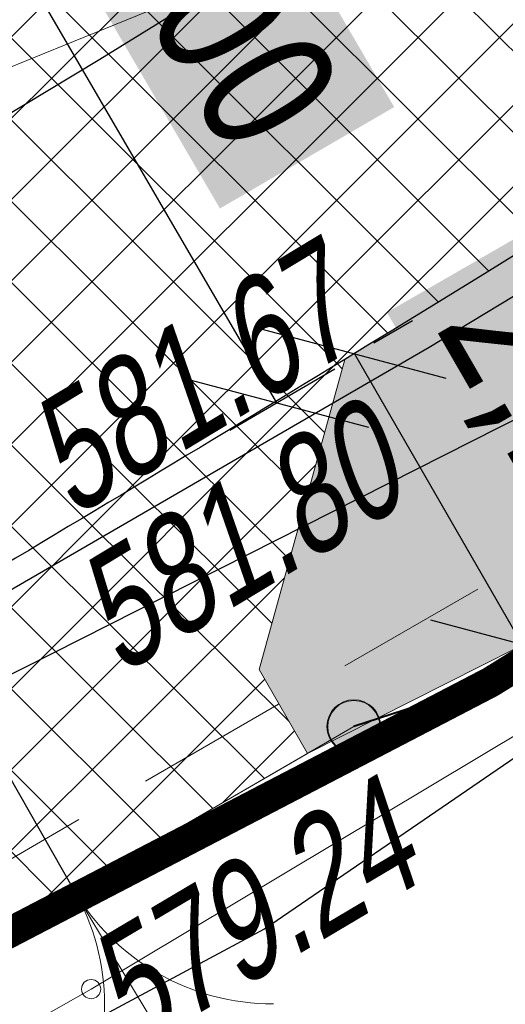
# Model space of a CAD drawing. Header units: metres. Extents: x 7403618 to 7449367, y 5479833 to 5516047.
# Tile 55 of 72: x 7449088.31 to 7449091.47, y 5479921.26 to 5479927.68. Entities that reach past the tile are written whole.
import ezdxf

# ---------------------------------------------------------------- set-up
doc = ezdxf.new("R2010")
doc.units = ezdxf.units.M
doc.header["$MEASUREMENT"] = 0
for name, pattern in [('0.5_0.5', [1, 0.5, -0.5]), ('3_SUKP', [0]), ('3_SUTP_A', [0]), ('414-500', [1, 0.5, -0.5]), ('DASHDOT', [1, 0.5, -0.25, 0, -0.25]), ('KTCR02-500', [1.5, 1, -0.5])]:
    doc.linetypes.add(name, pattern=pattern)
doc.layers.get('0').update_dxf_attribs({"linetype": 'CONTINUOUS', "lineweight": 9})
doc.layers.get('Defpoints').update_dxf_attribs({"linetype": 'CONTINUOUS'})
for name, color, linetype, lineweight in [('0_kraw_najazd', 212, 'CONTINUOUS', 30), ('0_kraw_wysoki', 152, 'CONTINUOUS', 30), ('_MPZP_linie rozgraniczajace', 7, 'CONTINUOUS', 0), ('kilometraż', 251, 'CONTINUOUS', 9), ('KTCR02', 7, 'CONTINUOUS', 15), ('KTKR01', 7, 'CONTINUOUS', 15), ('KTOK02', 7, 'CONTINUOUS', 15), ('KTOK05_01', 7, 'CONTINUOUS', 15), ('mdcp', 253, 'CONTINUOUS', 5), ('OSIE', 30, 'DASHDOT', 30), ('RTPW01', 7, 'CONTINUOUS', 15), ('RTPW02', 7, 'CONTINUOUS', 15), ('SUKP_L_0', 34, '3_SUKP', 18), ('SUKR_T_0', 34, 'CONTINUOUS', 18), ('SUTP_L_0', 30, '3_SUTP_A', 18), ('wodociag_proj', 150, 'CONTINUOUS', 25), ('Wymiary', 5, 'CONTINUOUS', 13)]:
    doc.layers.add(name, color=color, linetype=linetype, lineweight=lineweight)
doc.layers.add('Zakres', color=7, linetype='414-500', true_color=0x3a9db6)
doc.styles.get("Standard").update_dxf_attribs({"font": 'verdana.ttf', "width": 0.75})
doc.styles.add('Style-WORKING_1250 I 0.20944', font='WORKING_1250.shx', dxfattribs={"oblique": 12})
doc.dimstyles.new('RZUT', dxfattribs={"dimscale": 0.35, "dimtxt": 2.5, "dimasz": 2.5, "dimexe": 1.25, "dimexo": 0.625, "dimgap": 1, "dimtad": 1, "dimzin": 1, "dimtxsty": 'Standard', "dimblk": 'OBLIQUE', "dimcen": 2.5, "dimadec": 0, "dimazin": 0, "dimtfac": 1, "dimtmove": 0, "dimatfit": 3, "dimfxl": 1, "dimtfill": 2, "dimtfillclr": 256, "dimarcsym": 0})
pattern_1 = [(45, (0, 0), (-0.2651650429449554, 0.2651650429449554), []), (135, (0, 0), (-0.2651650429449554, -0.2651650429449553), [])]

# ---------------------------------------------------------------- blocks, each defined once
blk = doc.blocks.new('4_SUPS_1')
at = {"layer": 'SUKR_T_0', "linetype": 'Continuous', "lineweight": 13}
blk.add_circle((1.490116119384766e-08, 0), 0.625, dxfattribs=at)
blk = doc.blocks.new('RTPW02_1')
at = {"linetype": 'ByBlock', "lineweight": -2}
h = blk.add_hatch(color=0, dxfattribs=at)
edge = h.paths.add_edge_path()
edge.add_arc((0, 0), 0.045, 0, 360)
blk = doc.blocks.new('RTPW01')
at = {"linetype": 'ByBlock', "lineweight": -2}
h = blk.add_hatch(color=0, dxfattribs=at)
edge = h.paths.add_edge_path()
edge.add_arc((0, 0), 0.045, 0, 360)
blk = doc.blocks.new('mpzp_Borek')
at = {"layer": '_MPZP_linie rozgraniczajace', "color": 212, "linetype": 'Continuous', "lineweight": 30, "flags": 128}
blk.add_lwpolyline([(-6.394068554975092, 36.36666565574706), (-0.7159204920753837, 24.66261445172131), (-6.174270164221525, 16.68461692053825), (-20.26478518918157, 10.24084968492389), (-45.51567588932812, -7.137596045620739), (-70.87889941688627, -22.8772011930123), (-106.3142878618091, -36.02770042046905), (-142.7278017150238, -46.15974824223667), (-164.888052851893, -49.54043373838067), (-163.3077250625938, -59.89941588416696), (-140.5718155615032, -56.43091008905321), (-104.6775495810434, -45.98101945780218), (-65.69864661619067, -30.25132336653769), (-46.91640406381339, -20.17910148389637), (-18.39806026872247, -0.6023229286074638), (-4.775184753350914, 7.356496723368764), (3.565664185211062, 8.09292726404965)], dxfattribs=at)
blk = doc.blocks.new('MDCP_borek')
at = {"layer": 'KTOK02', "linetype": 'Continuous', "lineweight": 13, "true_color": 0x939598}
h = blk.add_hatch(color=252, dxfattribs=at)
edge = h.paths.add_edge_path()
edge.add_arc((159.0627395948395, -60.75313309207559), 0.17, 0, 360)
h = blk.add_hatch(color=252, dxfattribs=at)
edge = h.paths.add_edge_path()
edge.add_arc((159.0627395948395, -60.75313309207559), 0.17, 0, 360)
at = {"layer": 'KTCR02', "color": 252, "linetype": 'KTCR02-500', "lineweight": 13, "true_color": 0x939598, "flags": 128}
blk.add_lwpolyline([(170.0827395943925, -53.56313309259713), (164.6827395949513, -57.07313309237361), (154.0327395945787, -63.23313309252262), (149.5427395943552, -65.94313309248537), (141.092739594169, -69.86313309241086), (138.0827395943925, -71.45313309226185), (136.8127395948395, -71.94313309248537), (131.8627395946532, -74.08313309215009), (126.1727395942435, -76.50313309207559), (117.8027395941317, -80.00313309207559), (110.232739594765, -82.77313309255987), (104.0127395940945, -85.01313309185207), (97.39273959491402, -87.14313309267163), (91.37273959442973, -88.92313309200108), (81.70273959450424, -91.36313309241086), (69.26273959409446, -94.2431330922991), (62.822739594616, -96.09313309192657), (60.12273959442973, -96.90313309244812), (58.13273959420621, -97.6631330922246), (56.27273959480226, -99.46313309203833), (54.27273959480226, -102.0631330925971), (53.05273959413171, -105.4931330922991), (52.39273959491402, -109.0531330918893), (53.31273959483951, -113.6531330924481), (52.96273959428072, -113.8831330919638)], dxfattribs=at)
blk.add_lwpolyline([(170.0827395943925, -53.56313309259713), (164.6827395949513, -57.07313309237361), (154.0327395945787, -63.23313309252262), (149.5427395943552, -65.94313309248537), (141.092739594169, -69.86313309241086), (138.0827395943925, -71.45313309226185), (136.8127395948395, -71.94313309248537), (131.8627395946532, -74.08313309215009), (126.1727395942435, -76.50313309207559), (117.8027395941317, -80.00313309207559), (110.232739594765, -82.77313309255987), (104.0127395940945, -85.01313309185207), (97.39273959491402, -87.14313309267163), (91.37273959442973, -88.92313309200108), (81.70273959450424, -91.36313309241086), (69.26273959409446, -94.2431330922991), (62.822739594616, -96.09313309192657), (60.12273959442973, -96.90313309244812), (58.13273959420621, -97.6631330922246), (56.27273959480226, -99.46313309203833), (54.27273959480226, -102.0631330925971), (53.05273959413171, -105.4931330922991), (52.39273959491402, -109.0531330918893), (53.31273959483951, -113.6531330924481), (52.96273959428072, -113.8831330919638)], dxfattribs=at)
at = {"layer": 'KTKR01', "color": 252, "linetype": 'Continuous', "lineweight": 30, "true_color": 0x939598, "flags": 128}
blk.add_lwpolyline([(191.7627395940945, -36.62313309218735), (182.3327395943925, -43.07313309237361), (174.1127395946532, -48.73313309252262), (169.1327395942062, -52.17313309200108), (164.732739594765, -55.15313309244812), (159.5527395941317, -58.28313309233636), (155.4327395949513, -60.67313309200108), (151.662739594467, -62.75313309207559), (146.1827395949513, -65.64313309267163), (140.7427395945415, -68.22313309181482), (132.6727395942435, -71.90313309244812), (125.7427395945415, -74.90313309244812), (121.7427395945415, -76.61313309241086), (115.8327395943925, -78.97313309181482), (110.1227395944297, -81.13313309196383), (103.1727395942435, -83.58313309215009), (99.01273959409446, -84.93313309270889), (95.03273959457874, -86.15313309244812), (89.43273959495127, -87.83313309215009), (85.072739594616, -88.86313309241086), (75.76273959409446, -91.20313309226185)], dxfattribs=at)
blk.add_lwpolyline([(191.7627395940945, -36.62313309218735), (182.3327395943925, -43.07313309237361), (174.1127395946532, -48.73313309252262), (169.1327395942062, -52.17313309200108), (164.732739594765, -55.15313309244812), (159.5527395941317, -58.28313309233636), (155.4327395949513, -60.67313309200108), (151.662739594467, -62.75313309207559), (146.1827395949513, -65.64313309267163), (140.7427395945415, -68.22313309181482), (132.6727395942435, -71.90313309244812), (125.7427395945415, -74.90313309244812), (121.7427395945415, -76.61313309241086), (115.8327395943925, -78.97313309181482), (110.1227395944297, -81.13313309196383), (103.1727395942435, -83.58313309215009), (99.01273959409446, -84.93313309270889), (95.03273959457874, -86.15313309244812), (89.43273959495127, -87.83313309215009), (85.072739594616, -88.86313309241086), (75.76273959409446, -91.20313309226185)], dxfattribs=at)
at = {"layer": 'KTOK02', "color": 252, "linetype": 'Continuous', "lineweight": 13, "true_color": 0x939598}
blk.add_line((159.0627395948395, -60.75313309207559), (155.412739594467, -62.87313309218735), dxfattribs=at)
blk.add_line((159.0627395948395, -60.75313309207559), (155.412739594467, -62.87313309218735), dxfattribs=at)
for radius in [0.175, 0.175, 0.17, 0.17]:
    blk.add_circle((159.0627395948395, -60.75313309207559), radius, dxfattribs=at)
at = {"layer": 'KTOK02', "color": 252, "linetype": 'Continuous', "lineweight": 13, "true_color": 0x939598, "extrusion": (0, 0, -1)}
blk.add_arc((-158.5348234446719, -61.05975835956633), 1.5, 269.8510410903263, 329.851041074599, dxfattribs=at)
blk.add_arc((-158.5348234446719, -61.05975835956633), 1.5, 269.8510410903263, 329.851041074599, dxfattribs=at)
at = {"layer": 'KTOK02', "color": 252, "linetype": 'Continuous', "lineweight": 13, "true_color": 0x939598}
blk.add_arc((155.9406557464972, -62.56650782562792), 1.5, 330.1489589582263, 30.14895899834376, dxfattribs=at)
blk.add_arc((155.9406557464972, -62.56650782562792), 1.5, 330.1489589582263, 30.14895899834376, dxfattribs=at)
at = {"layer": 'KTOK05_01', "color": 252, "linetype": 'Continuous', "lineweight": 40, "true_color": 0x939598, "flags": 128}
blk.add_lwpolyline([(170.7427395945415, -53.63313309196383), (170.392739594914, -53.90313309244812), (165.2627395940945, -57.22313309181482), (159.9527395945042, -60.46313309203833), (159.0627395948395, -60.75313309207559)], dxfattribs=at)
blk.add_lwpolyline([(170.7427395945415, -53.63313309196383), (170.392739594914, -53.90313309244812), (165.2627395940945, -57.22313309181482), (159.9527395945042, -60.46313309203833), (159.0627395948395, -60.75313309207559)], dxfattribs=at)
at = {"layer": 'SUKP_L_0', "linetype": 'Continuous', "lineweight": 13}
for p, q in [((157.3527395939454, -62.46313309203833), (170.8427395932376, -54.38313309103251)), ((157.3527395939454, -62.46313309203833), (170.8427395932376, -54.38313309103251)), ((154.0327395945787, -64.34313309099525), (157.3527395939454, -62.46313309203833)), ((154.0327395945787, -64.34313309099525), (157.3527395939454, -62.46313309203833))]:
    blk.add_line(p, q, dxfattribs=at)
at = {"layer": 'SUTP_L_0', "linetype": 'Continuous', "lineweight": 13}
for p, q in [((157.2369596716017, -56.28979451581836), (171.1253998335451, -50.6231173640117)), ((157.2369596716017, -56.28979451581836), (171.1253998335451, -50.6231173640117)), ((143.3485195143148, -61.95647166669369), (157.2369596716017, -56.28979451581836)), ((143.3485195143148, -61.95647166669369), (157.2369596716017, -56.28979451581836))]:
    blk.add_line(p, q, dxfattribs=at)
blk.add_blockref('mpzp_Borek', (205.3968539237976, -41.89200113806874))
blk.add_blockref('mpzp_Borek', (205.3968539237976, -41.89200113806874))
at = {"layer": 'RTPW01', "color": 252, "linetype": 'Continuous', "lineweight": 13, "true_color": 0x939598}
blk.add_blockref('RTPW01', (159.9527395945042, -60.46313309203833), dxfattribs=at)
blk.add_blockref('RTPW01', (159.9527395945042, -60.46313309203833), dxfattribs=at)
at = {"layer": 'RTPW02', "color": 252, "linetype": 'Continuous', "lineweight": 13, "true_color": 0x939598}
for p in [(159.5527395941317, -58.28313309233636), (159.5527395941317, -58.28313309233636), (159.6027395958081, -58.32313309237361), (159.6027395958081, -58.32313309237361)]:
    blk.add_blockref('RTPW02_1', p, dxfattribs=at)
at = {"layer": 'SUKR_T_0', "linetype": 'Continuous', "lineweight": 13, "xscale": 0.1, "yscale": 0.1, "zscale": 0.1}
blk.add_blockref('4_SUPS_1', (157.3527395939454, -62.46313309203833), dxfattribs=at)
blk.add_blockref('4_SUPS_1', (157.3527395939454, -62.46313309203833), dxfattribs=at)
at = {"layer": 'RTPW02', "color": 252, "linetype": 'Continuous', "lineweight": 13, "true_color": 0x939598, "style": 'Style-WORKING_1250 I 0.20944', "oblique": 12, "width": 0.725}
for s, p in [('581.67', (157.2290956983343, -59.39732359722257)), ('581.67', (157.2290956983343, -59.39732359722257)), ('581.80', (157.5407192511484, -60.42302004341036)), ('581.80', (157.5407192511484, -60.42302004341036))]:
    blk.add_text(s, height=0.75, rotation=31.14234863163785, dxfattribs=at).set_placement(p)
at = {"layer": 'SUKR_T_0', "lineweight": 13, "insert": (157.4165574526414, -62.57061462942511), "char_height": 0.75, "attachment_point": 4, "rotation": 30.69999641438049, "line_spacing_factor": 0.6}
blk.add_mtext('\\FWORKING_1250;\\Q12;\\H1x;\\W0.733333;579.24', dxfattribs=at)
blk.add_mtext('\\FWORKING_1250;\\Q12;\\H1x;\\W0.733333;579.24', dxfattribs=at)
blk = doc.blocks.new('_Oblique')
at = {"color": 0, "linetype": 'ByBlock', "lineweight": -2}
blk.add_line((-0.5, -0.5), (0.5, 0.5), dxfattribs=at)
blk = doc.blocks.new('*D43')
at = {"layer": 'Defpoints', "color": 0, "transparency": 16777216}
for p in [(7449086.965308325, 5479929.212038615), (7449089.977330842, 5479925.17947286), (7449089.483009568, 5479924.891422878)]:
    blk.add_point(p, dxfattribs=at)
at = {"layer": 'Wymiary', "color": 0, "lineweight": -2, "transparency": 16777216}
for p, q in [((7449087.154310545, 5479929.32217364), (7449087.83763404, 5479929.720358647)), ((7449087.459629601, 5479929.500088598), (7449089.977330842, 5479925.17947286)), ((7449089.672011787, 5479925.001557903), (7449090.35533528, 5479925.39974291))]:
    blk.add_line(p, q, dxfattribs=at)
at = {"layer": 'Wymiary', "color": 0, "lineweight": -2, "transparency": 16777216, "xscale": 0.875, "yscale": 0.875, "zscale": 0.875}
for p, rotation in [((7449087.459629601, 5479929.500088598), 120.2301318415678), ((7449089.977330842, 5479925.17947286), 300.2301318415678)]:
    blk.add_blockref('_Oblique', p, dxfattribs=dict(at, rotation=rotation))
at = {"layer": 'Wymiary', "color": 0, "transparency": 16777216, "insert": (7449089.500434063, 5479927.795439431), "char_height": 0.875, "attachment_point": 5, "rotation": 300.23013184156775, "bg_fill": 1, "box_fill_scale": 1.25, "bg_fill_color": 256, "bg_fill_true_color": 16448250, "bg_fill_transparency": 0}
blk.add_mtext('5,00', dxfattribs=at)
blk = doc.blocks.new('*D192')
at = {"layer": 'Defpoints', "color": 0, "transparency": 16777216}
for p in [(7449090.420219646, 5479925.461427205), (7449091.576143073, 5479923.605355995), (7449091.512902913, 5479923.568844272)]:
    blk.add_point(p, dxfattribs=at)
at = {"layer": 'Wymiary', "color": 0, "lineweight": -2, "transparency": 16777216}
for p, q in [((7449090.609662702, 5479925.570802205), (7449090.862345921, 5479925.716688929)), ((7449090.483459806, 5479925.497938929), (7449091.576143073, 5479923.605355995)), ((7449091.702345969, 5479923.678219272), (7449091.955029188, 5479923.824105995))]:
    blk.add_line(p, q, dxfattribs=at)
at = {"layer": 'Wymiary', "color": 0, "lineweight": -2, "transparency": 16777216, "xscale": 0.875, "yscale": 0.875, "zscale": 0.875}
for p, rotation in [((7449090.483459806, 5479925.497938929), 120.0000000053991), ((7449091.576143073, 5479923.605355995), 300.0000000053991)]:
    blk.add_blockref('_Oblique', p, dxfattribs=dict(at, rotation=rotation))
at = {"layer": 'Wymiary', "color": 0, "transparency": 16777216, "insert": (7449091.813833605, 5479925.004308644), "char_height": 0.875, "attachment_point": 5, "rotation": 300.0000000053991, "bg_fill": 1, "box_fill_scale": 1.25, "bg_fill_color": 256, "bg_fill_true_color": 16448250, "bg_fill_transparency": 0}
blk.add_mtext('2,19', dxfattribs=at)

msp = doc.modelspace()

# ---------------------------------------------------------------- hatches: boundary and pattern name
at = {"true_color": 0xf26722, "transparency": 33554597}
h = msp.add_hatch(dxfattribs=at)
h.set_pattern_fill('ANSI37', color=30, scale=3)
h.set_pattern_definition(pattern_1)
edge = h.paths.add_edge_path()
edge.add_arc((7448963.940824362, 5480132.365343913), 242.5000375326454, 304.1261980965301, 304.5532540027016)
edge.add_line((7449101.480051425, 5479932.642462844), (7449105.952373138, 5479935.722328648))
edge.add_line((7449105.952373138, 5479935.722328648), (7449113.157132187, 5479940.683768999))
edge.add_line((7449113.157132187, 5479940.683768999), (7449113.287449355, 5479940.773631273))
edge.add_arc((7449185.601831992, 5479835.764782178), 127.4999149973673, 114.49688176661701, 124.55325567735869, ccw=False)
edge.add_arc((7449136.46357333, 5479943.596417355), 9.000000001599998, 11.986846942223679, 114.47580315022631, ccw=False)
edge.add_arc((7449048.761343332, 5479928.374101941), 98.00778045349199, 10.04311602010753, 21.91673949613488)
edge.add_line((7449139.68583123, 5479964.956372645), (7449139.261919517, 5479965.675018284))
edge.add_arc((7449132.331157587, 5479964.692908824), 6.999999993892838, -34.024955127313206, 8.06528452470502, ccw=False)
edge.add_arc((7449132.331157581, 5479964.692908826), 7.000000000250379, 292.5956827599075, 325.97504488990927, ccw=False)
edge.add_line((7449135.020737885, 5479958.230234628), (7449134.691964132, 5479958.093900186))
edge.add_arc((7449185.601877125, 5479835.764710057), 132.4999999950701, 112.5956828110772, 124.5532540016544)
edge.add_line((7449110.451589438, 5479944.891628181), (7449098.64419138, 5479936.760459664))
edge.add_arc((7448963.940845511, 5480132.365312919), 237.5000000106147, 302.90328795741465, 304.5532540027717, ccw=False)
edge.add_line((7449092.95622043, 5479932.96299839), (7449087.576032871, 5479929.566326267))
edge.add_line((7449087.576032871, 5479929.566326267), (7449087.407217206, 5479929.446884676))
edge.add_arc((7449019.272443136, 5480045.857529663), 134.884341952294, 299.91552251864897, 300.340300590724, ccw=False)
edge.add_line((7449086.542310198, 5479928.944952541), (7449085.730183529, 5479928.469243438))
edge.add_line((7449085.730183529, 5479928.469243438), (7449084.870686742, 5479927.95830838))
edge.add_arc((7448963.940845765, 5480132.365312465), 237.4999994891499, 298.3133183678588, 300.60911080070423, ccw=False)
edge.add_arc((7448968.112777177, 5480124.354762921), 228.4690927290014, 296.67637348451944, 298.3450460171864, ccw=False)
edge.add_arc((7448963.940847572, 5480132.365308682), 237.4999952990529, 294.4781839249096, 296.70810114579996, ccw=False)
edge.add_line((7449062.348194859, 5479916.212025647), (7449062.343222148, 5479916.213892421))
edge.add_arc((7448969.571637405, 5480119.182714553), 223.1656552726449, 292.65404222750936, 294.5638643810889, ccw=False)
edge.add_line((7449055.527446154, 5479913.234884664), (7449054.431496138, 5479912.780039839))
edge.add_arc((7449067.390322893, 5479878.716682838), 36.44507485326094, 110.8284690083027, 113.5457394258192)
edge.add_line((7449052.831206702, 5479912.127393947), (7449052.831217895, 5479912.1273673))
edge.add_line((7449052.831217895, 5479912.1273673), (7449051.895513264, 5479911.7520168))
edge.add_line((7449051.895513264, 5479911.7520168), (7449050.962452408, 5479911.382304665))
edge.add_arc((7448963.940845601, 5480132.365312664), 237.4999997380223, 284.7156754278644, 291.4941831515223, ccw=False)
edge.add_arc((7448717.710011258, 5481097.568519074), 1233.61110819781, 284.06401995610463, 284.38919123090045, ccw=False)
edge.add_line((7449017.484804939, 5479900.935141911), (7448999.675287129, 5479896.454292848))
edge.add_line((7448999.675287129, 5479896.454292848), (7448992.95259713, 5479894.762873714))
edge.add_line((7448992.95259713, 5479894.762873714), (7448988.651001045, 5479893.680598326))
edge.add_line((7448988.651001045, 5479893.680598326), (7448982.780817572, 5479892.203668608))
edge.add_arc((7448981.56084552, 5479897.052551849), 5.000000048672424, 274.01016099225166, 284.1224141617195, ccw=False)
edge.add_arc((7448981.560845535, 5479897.052551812), 5.000000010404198, 195.6051275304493, 274.01016085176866, ccw=False)
edge.add_line((7448976.745153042, 5479895.707521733), (7448973.835431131, 5479894.970989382))
edge.add_line((7448973.835431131, 5479894.970989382), (7448974.778599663, 5479891.244940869))
edge.add_line((7448974.778599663, 5479891.244940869), (7448976.619016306, 5479883.974255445))
edge.add_line((7448976.619016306, 5479883.974255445), (7448977.517036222, 5479880.426569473))
edge.add_line((7448977.517036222, 5479880.426569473), (7448980.887190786, 5479880.346057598))
edge.add_arc((7448988.887182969, 5479880.334872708), 8.000000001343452, 104.1224141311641, 179.9198940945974, ccw=False)
edge.add_line((7448986.935227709, 5479888.093085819), (7448989.319759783, 5479888.693030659))
edge.add_line((7448989.319759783, 5479888.693030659), (7448996.108326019, 5479890.400913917))
edge.add_line((7448996.108326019, 5479890.400913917), (7449012.290843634, 5479894.472522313))
edge.add_line((7449012.290843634, 5479894.472522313), (7449023.109489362, 5479897.194478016))
edge.add_arc((7448963.940845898, 5480132.365311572), 242.4999986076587, 284.1224141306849, 287.038632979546)
edge.add_arc((7448963.940846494, 5480132.365309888), 242.4999968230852, 287.0386329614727, 288.4359613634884)
edge.add_arc((7448963.940845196, 5480132.365313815), 242.5000009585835, 288.4359613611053, 291.6027973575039)
edge.add_arc((7448963.940845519, 5480132.36531293), 242.5000000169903, 291.6027973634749, 294.2007081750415)
edge.add_arc((7448963.940844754, 5480132.36531454), 242.5000017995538, 294.2007081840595, 295.6425719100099)
edge.add_arc((7448963.9408455, 5480132.365312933), 242.5000000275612, 295.6425719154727, 296.2927156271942)
edge.add_arc((7448963.940847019, 5480132.365310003), 242.499996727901, 296.2927156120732, 298.1016353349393)
edge.add_arc((7448963.940845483, 5480132.365312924), 242.5000000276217, 298.1016353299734, 299.9233017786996)
edge.add_arc((7448963.940846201, 5480132.365311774), 242.4999986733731, 299.9233017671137, 301.4372489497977)
edge.add_arc((7448963.94084553, 5480132.365312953), 242.5000000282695, 301.4372489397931, 304.1261980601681)
at = {"true_color": 0x636466, "transparency": 33554597}
h = msp.add_hatch(color=251, dxfattribs=at)
h.dxf.hatch_style = 1
edge = h.paths.add_edge_path()
edge.add_line((7449138.132715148, 5479960.776031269), (7449136.060730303, 5479962.17491611))
edge.add_arc((7449132.331157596, 5479964.692908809), 4.499999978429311, 289.6847573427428, 325.97504496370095, ccw=False)
edge.add_line((7449133.846959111, 5479960.455887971), (7449134.691964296, 5479958.093900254))
edge.add_line((7449134.691964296, 5479958.093900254), (7449135.020737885, 5479958.230234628))
edge.add_arc((7449132.331157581, 5479964.692908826), 7.000000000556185, 292.5956827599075, 325.9750448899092)
edge = h.paths.add_edge_path()
edge.add_arc((7448968.985379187, 5479897.837395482), 3.999999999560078, 14.18136866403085, 70.81435755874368)
edge.add_line((7448970.29989914, 5479901.615230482), (7448971.801431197, 5479895.673110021))
edge.add_line((7448971.801431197, 5479895.673110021), (7448971.450757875, 5479894.367361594))
edge.add_line((7448971.450757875, 5479894.367361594), (7448973.835431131, 5479894.970989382))
edge.add_line((7448973.835431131, 5479894.970989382), (7448972.863479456, 5479898.817364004))
h.paths.add_polyline_path([(7448973.330527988, 5479888.815313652), (7448974.778599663, 5479891.244940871), (7448973.835431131, 5479894.970989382), (7448971.450757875, 5479894.367361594), (7448971.86157287, 5479892.683239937), (7448972.75, 5479889.04), (7448972.840162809, 5479888.691188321)])
edge = h.paths.add_edge_path()
edge.add_arc((7448975.907807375, 5479874.55843993), 2.999999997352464, 297.7196980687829, 374.2048168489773)
edge.add_line((7448978.816081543, 5479875.294606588), (7448977.953676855, 5479878.701592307))
edge.add_line((7448977.953676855, 5479878.701592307), (7448976.619016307, 5479883.974255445))
edge.add_line((7448976.619016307, 5479883.974255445), (7448974.18938909, 5479885.422327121))
edge.add_line((7448974.18938909, 5479885.422327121), (7448973.716084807, 5479885.302520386))
edge.add_line((7448973.716084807, 5479885.302520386), (7448973.74, 5479885.21))
edge.add_line((7448973.74, 5479885.21), (7448974.928909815, 5479879.852251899))
edge.add_line((7448974.928909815, 5479879.852251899), (7448976.11, 5479874.55))
edge.add_line((7448976.11, 5479874.55), (7448976.54, 5479874.63))
edge.add_line((7448976.54, 5479874.63), (7448977.30324652, 5479871.902738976))
edge = h.paths.add_edge_path()
edge.add_arc((7448963.940845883, 5480132.365312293), 242.4999992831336, 298.1007414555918, 299.9233017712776)
edge.add_line((7449084.909608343, 5479922.192031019), (7449086.834023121, 5479921.688886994))
edge.add_line((7449086.834023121, 5479921.688886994), (7449087.153130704, 5479921.137684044))
edge.add_arc((7391380.449488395, 5591206.83450353), 125357.7678560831, 297.40559555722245, 297.4087963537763, ccw=False)
edge.add_arc((7449127.238906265, 5479824.653508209), 104.1224578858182, 116.4038525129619, 118.3765847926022)
edge.add_line((7449077.753179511, 5479916.264910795), (7449077.570625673, 5479916.632774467))
edge.add_line((7449077.570625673, 5479916.632774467), (7449078.163994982, 5479918.451026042))
edge = h.paths.add_edge_path()
edge.add_arc((7448963.940846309, 5480132.365311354), 242.499998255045, 295.6425719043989, 296.2927156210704)
edge.add_line((7449071.35796925, 5479914.953695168), (7449073.118197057, 5479914.356943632))
edge.add_line((7449073.118197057, 5479914.356943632), (7449073.296008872, 5479913.998635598))
edge.add_arc((7448937.399040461, 5480186.93809999), 304.8998806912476, 296.2060261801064, 296.46878225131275, ccw=False)
edge.add_line((7449072.04289516, 5479913.378290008), (7449068.407007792, 5479911.676434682))
edge.add_line((7449068.407007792, 5479911.676434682), (7449068.253296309, 5479912.00426224))
edge.add_line((7449068.253296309, 5479912.00426224), (7449068.884104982, 5479913.748839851))
edge = h.paths.add_edge_path()
edge.add_arc((7448963.940844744, 5480132.365314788), 242.50000203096, 291.6027973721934, 294.2007081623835)
edge.add_line((7449063.349915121, 5479911.17741342), (7449065.070070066, 5479910.555435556))
edge.add_line((7449065.070070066, 5479910.555435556), (7449065.240499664, 5479910.191952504))
edge.add_line((7449065.240499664, 5479910.191952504), (7449064.209648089, 5479909.703975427))
edge.add_line((7449064.209648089, 5479909.703975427), (7449058.8, 5479907.54))
edge.add_line((7449058.8, 5479907.54), (7449057.19, 5479906.89))
edge.add_line((7449057.19, 5479906.89), (7449052.87, 5479905.12))
edge.add_line((7449052.87, 5479905.12), (7449052.467491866, 5479904.952942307))
edge.add_line((7449052.467491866, 5479904.952942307), (7449052.428435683, 5479905.050788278))
edge.add_line((7449052.428435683, 5479905.050788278), (7449053.222057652, 5479906.898873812))
edge = h.paths.add_edge_path()
edge.add_arc((7448963.94091769, 5480132.365115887), 242.4997901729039, 290.0389534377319, 290.200748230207)
edge.add_line((7449047.67863053, 5479904.781848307), (7449049.642199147, 5479903.938634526))
edge.add_line((7449049.642199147, 5479903.938634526), (7449049.696408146, 5479903.802826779))
edge.add_line((7449049.696408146, 5479903.802826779), (7449049.28, 5479903.63))
edge.add_line((7449049.28, 5479903.63), (7449046.390000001, 5479902.41))
edge.add_line((7449046.390000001, 5479902.41), (7449046.197615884, 5479902.341885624))
edge.add_line((7449046.197615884, 5479902.341885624), (7449046.116157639, 5479902.558870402))
edge.add_line((7449046.116157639, 5479902.558870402), (7449047.035636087, 5479904.546293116))
edge = h.paths.add_edge_path()
edge.add_line((7449108.968512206, 5479937.799393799), (7449105.952373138, 5479935.722328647))
edge.add_line((7449105.952373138, 5479935.722328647), (7449105.391639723, 5479933.067373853))
edge.add_line((7449105.391639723, 5479933.067373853), (7449105.656061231, 5479932.667549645))
edge.add_arc((7448937.398989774, 5480186.93820355), 304.8999959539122, 303.4935747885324, 304.5532540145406)
edge.add_line((7449110.32972502, 5479935.822755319), (7449111.544648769, 5479936.659412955))
edge.add_line((7449111.544648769, 5479936.659412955), (7449117.01, 5479940.46))
edge.add_line((7449117.01, 5479940.46), (7449117.706891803, 5479940.934479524))
edge.add_line((7449117.706891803, 5479940.934479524), (7449120.810000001, 5479943.04))
edge.add_line((7449120.810000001, 5479943.04), (7449121.02852952, 5479942.992559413))
edge.add_arc((7449185.548498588, 5479835.866047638), 125.0556513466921, 114.49548646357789, 121.05964143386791, ccw=False)
edge.add_arc((7449136.383070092, 5479943.256511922), 6.949224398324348, 75.44977175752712, 112.732113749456, ccw=False)
edge.add_line((7449138.128914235, 5479949.982859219), (7449141.725781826, 5479950.377455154))
edge.add_line((7449141.725781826, 5479950.377455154), (7449141.663851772, 5479950.941967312))
edge.add_arc((7449136.463573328, 5479943.596417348), 9.000000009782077, 54.70343351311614, 89.30730776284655)
edge.add_arc((7449136.463554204, 5479943.596508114), 8.999909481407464, 89.30717903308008, 114.4984783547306)
edge.add_arc((7449185.601877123, 5479835.764710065), 127.4999999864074, 114.498478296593, 124.5532540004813)
edge.add_line((7449113.287449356, 5479940.773631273), (7449108.968512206, 5479937.799393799))
h.paths.add_polyline_path([(7449014.762569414, 5479892.69178986), (7449014.641086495, 5479893.13619867), (7449012.290843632, 5479894.472522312), (7448996.108326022, 5479890.400913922), (7448994.656761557, 5479887.973371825), (7448994.737253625, 5479887.653449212)])
edge = h.paths.add_edge_path()
edge.add_line((7448987.503734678, 5479885.833506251), (7448991.827923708, 5479886.92146599))
edge.add_line((7448991.827923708, 5479886.92146599), (7448991.747431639, 5479887.241388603))
edge.add_line((7448991.747431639, 5479887.241388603), (7448989.319759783, 5479888.693030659))
edge.add_line((7448989.319759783, 5479888.693030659), (7448986.935227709, 5479888.093085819))
edge.add_arc((7448988.887182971, 5479880.334872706), 8.000000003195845, 104.1224141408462, 179.9198940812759)
edge.add_line((7448980.887190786, 5479880.346057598), (7448983.187554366, 5479880.292861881))
edge.add_line((7448983.187554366, 5479880.292861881), (7448983.217410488, 5479880.385666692))
edge.add_arc((7448988.887182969, 5479880.334872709), 5.670000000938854, 104.12241413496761, 179.4867160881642, ccw=False)
edge = h.paths.add_edge_path()
edge.add_line((7449033.791762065, 5479898.193080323), (7449033.903092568, 5479897.850459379))
edge.add_line((7449033.903092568, 5479897.850459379), (7449036.795165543, 5479898.818373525))
edge.add_line((7449036.795165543, 5479898.818373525), (7449036.8, 5479898.810000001))
edge.add_line((7449036.8, 5479898.810000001), (7449041.600000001, 5479900.72))
edge.add_line((7449041.600000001, 5479900.72), (7449042.689999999, 5479901.1))
edge.add_line((7449042.689999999, 5479901.1), (7449042.897717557, 5479901.173543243))
edge.add_line((7449042.897717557, 5479901.173543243), (7449042.841256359, 5479901.323942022))
edge.add_line((7449042.841256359, 5479901.323942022), (7449040.630144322, 5479902.310968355))
edge.add_arc((7448963.94084489, 5480132.365314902), 242.5000020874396, 287.03863297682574, 288.43596134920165, ccw=False)
edge.add_line((7449034.997334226, 5479900.509268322), (7449033.791762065, 5479898.193080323))
edge = h.paths.add_edge_path()
edge.add_line((7449099.032881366, 5479928.122722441), (7449102.796331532, 5479930.631317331))
edge.add_line((7449102.796331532, 5479930.631317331), (7449102.475151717, 5479931.132399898))
edge.add_line((7449102.475151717, 5479931.132399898), (7449099.987603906, 5479931.622867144))
edge.add_arc((7448963.940844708, 5480132.365314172), 242.5000014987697, 301.4372489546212, 304.12619805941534, ccw=False)
edge.add_line((7449090.420219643, 5479925.461427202), (7449089.863146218, 5479923.442295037))
edge.add_line((7449089.863146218, 5479923.442295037), (7449090.179214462, 5479922.895297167))
edge.add_arc((7449082.78771715, 5479949.107365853), 27.23429414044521, 285.7478321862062, 285.7481361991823)
edge.add_line((7449090.179353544, 5479922.895336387), (7449092.670140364, 5479924.153305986))
edge.add_line((7449092.670140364, 5479924.153305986), (7449099.032881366, 5479928.122722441))
at = {"true_color": 0x991b1e, "transparency": 33554597}
h = msp.add_hatch(dxfattribs=at)
h.set_pattern_fill('GRAVEL', color=244)
h.set_pattern_definition([(228.012787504, (0.72, 1), (-8.000000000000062, -9.000000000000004), [0.134536, -13.3190880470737]), (184.969740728, (0.63, 0.9), (11.99999999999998, 1.000000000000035), [0.230868, -22.85592476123]), (132.510447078, (0.4, 0.88), (10.00000000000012, -10.99999999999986), [0.162788, -16.1160325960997]), (267.273689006, (0.01, 0.63), (1.000000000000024, 20.00000000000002), [0.210238, -20.813558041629]), (292.833654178, (0, 0.42), (-4.999999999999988, 12.00000000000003), [0.206155, -20.4093731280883]), (357.273689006, (0.08, 0.23), (-20.00000000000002, 1.000000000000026), [0.210238, -20.813558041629]), (37.6942404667, (0.29, 0.22), (-13, -9.999999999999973), [0.278029, -27.524848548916]), (72.2553283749, (0.51, 0.39), (7.000000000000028, 22), [0.2624879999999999, -25.98632149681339]), (121.429565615, (0.59, 0.64), (-8.00000000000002, 12.99999999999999), [0.21095, -20.884073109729]), (175.236358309, (0.48, 0.82), (10.99999999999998, -1.000000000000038), [0.240832, -11.8007625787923]), (222.397437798, (0.24, 0.84), (-11.99999999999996, -10.99999999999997), [0.311448, -30.8333750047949]), (138.814074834, (1, 0.62), (-7.000000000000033, 6), [0.106301, -10.5238448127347]), (171.46923439, (0.92, 0.69), (13, -1.999999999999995), [0.202237, -20.021511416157]), (225, (0.72, 0.72), (-1.110223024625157e-16, -0.9999999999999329), [0.141421, -1.2727925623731]), (203.198590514, (0.65, 0.84), (4.999999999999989, 1.999999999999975), [0.076158, -7.5396151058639]), (291.801409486, (0.58, 0.81), (-0.9999999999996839, 3.000000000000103), [0.107703, -5.2774618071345]), (30.96375653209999, (0.62, 0.71), (3.000000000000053, 1.99999999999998), [0.174929, -5.656022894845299]), (161.565051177, (0.77, 0.8), (2.000000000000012, -0.9999999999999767), [0.126491, -3.035786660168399]), (16.389540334, (0, 0.81), (9.999999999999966, 3.000000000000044), [0.1772, -17.5428451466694]), (70.3461759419, (0.17, 0.86), (-4.00000000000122, -11.0000000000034), [0.148661, -14.717407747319]), (293.198590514, (0.77, 1), (-1.99999999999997, 4.999999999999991), [0.152315, -7.4634581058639]), (343.610459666, (0.83, 0.86), (-9.999999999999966, 3.000000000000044), [0.1772, -17.54284514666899]), (339.44395478, (0, 0.19), (-5.000000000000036, 2.000000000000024), [0.17088, -8.373123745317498]), (294.775140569, (0.16, 0.13), (-5.000000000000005, 11), [0.143178, -14.174643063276]), (66.8014094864, (0.78, 0), (1.999999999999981, 4.99999999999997), [0.152315, -7.4634581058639]), (17.3540246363, (0.84, 0.14), (-12.99999999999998, -3.999999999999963), [0.167631, -16.59542361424]), (69.44395478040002, (0.29, 0), (-2.000000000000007, -4.999999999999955), [0.08543999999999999, -8.458563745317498]), (101.309932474, (0.72, 0), (-0.9999999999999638, 4.000000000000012), [0.05099, -5.0480295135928]), (165.963756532, (0.71, 0.05), (2.999999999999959, -1.000000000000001), [0.206155, -3.9169506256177]), (186.009005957, (0.51, 0.1), (10.00000000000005, 0.9999999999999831), [0.19105, -18.9139231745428]), (303.690067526, (0.62, 0.62), (-0.9999999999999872, 1.999999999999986), [0.144222, -3.461329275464]), (353.157226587, (0.7, 0.5), (17.00000000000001, -2.000000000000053), [0.251794, -24.9275626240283]), (60.9453959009, (0.95, 0.47), (-3.999999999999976, -6.999999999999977), [0.102956, -10.192674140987]), (90, (1, 0.56), (-0.9999999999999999, 1), [0.06, -0.94]), (120.256437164, (0.49, 0.13), (4.000000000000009, -7.000000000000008), [0.138924, -13.7535199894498]), (48.01278750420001, (0.42, 0.25), (8, 8.999999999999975), [0.269072, -13.1845520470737]), (0, (0.6, 0.45), (1, 1), [0.26, -0.74]), (325.3048464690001, (0.86, 0.45), (10.00000000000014, -6.999999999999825), [0.158114, -15.653274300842]), (254.054604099, (0.99, 0.36), (-1.000000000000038, -4.000000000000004), [0.145602, -7.1345078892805]), (207.645975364, (0.95, 0.22), (-18.99999999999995, -10.00000000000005), [0.237065, -23.4694741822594]), (175.42607874, (0.74, 0.11), (-12.99999999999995, 1.000000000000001), [0.250799, -24.8290734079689])])
edge = h.paths.add_edge_path()
edge.add_line((7449134.691964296, 5479958.093900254), (7449134.439006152, 5479958.800977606))
edge.add_arc((7449185.601877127, 5479835.764710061), 133.2499999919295, 112.5792845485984, 124.5532539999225)
edge.add_line((7449110.026210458, 5479945.509327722), (7449098.218812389, 5479937.378159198))
edge.add_arc((7448963.94084552, 5480132.365312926), 236.7500000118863, 302.6563567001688, 304.55325399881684, ccw=False)
edge.add_line((7449091.690948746, 5479933.040267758), (7449092.95622043, 5479932.96299839))
edge.add_arc((7448963.940845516, 5480132.365312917), 237.5000000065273, 302.9032879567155, 304.5532539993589)
edge.add_line((7449098.64419137, 5479936.760459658), (7449110.451589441, 5479944.891628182))
edge.add_arc((7449185.601877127, 5479835.764710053), 132.499999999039, 112.59568273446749, 124.5532539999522, ccw=False)
edge = h.paths.add_edge_path()
edge.add_arc((7448963.940845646, 5480132.365312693), 236.7499997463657, 301.32275353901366, 301.48087624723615, ccw=False)
edge.add_line((7449087.017321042, 5479930.12104557), (7449087.407217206, 5479929.446884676))
edge.add_line((7449087.407217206, 5479929.446884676), (7449087.521494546, 5479929.527738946))
edge.add_line((7449087.521494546, 5479929.527738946), (7449087.57499766, 5479930.461477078))
edge = h.paths.add_edge_path()
edge.add_line((7449086.542310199, 5479928.944952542), (7449086.161797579, 5479929.602886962))
edge.add_arc((7448963.940845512, 5480132.365312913), 236.7500000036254, 298.1204522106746, 301.08069427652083, ccw=False)
edge.add_line((7449075.527449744, 5479923.561595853), (7449076.585398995, 5479923.278119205))
edge.add_arc((7448963.940845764, 5480132.365312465), 237.4999994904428, 298.3133179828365, 300.6091108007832)
edge.add_line((7449084.870686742, 5479927.95830838), (7449085.730183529, 5479928.469243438))
edge.add_line((7449085.730183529, 5479928.469243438), (7449086.542310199, 5479928.944952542))
edge = h.paths.add_edge_path()
edge.add_arc((7448963.940847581, 5480132.365308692), 236.7499953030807, 294.2967346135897, 296.8688429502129, ccw=False)
edge.add_line((7449061.354572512, 5479916.585035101), (7449062.348194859, 5479916.212025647))
edge.add_arc((7448963.940847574, 5480132.365308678), 237.4999952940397, 294.4781839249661, 296.7081011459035)
edge.add_line((7449070.68410644, 5479920.204698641), (7449070.939934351, 5479921.174031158))
edge = h.paths.add_edge_path()
edge.add_line((7449055.90628135, 5479914.204136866), (7449054.154296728, 5479913.477022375))
edge.add_arc((7449067.390322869, 5479878.71668284), 37.19507484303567, 110.8458095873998, 111.9899288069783)
edge.add_line((7449053.462864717, 5479913.205804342), (7449053.75334256, 5479912.514260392))
edge.add_arc((7449067.390322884, 5479878.716682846), 36.44507484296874, 110.82846899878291, 111.97357685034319, ccw=False)
edge.add_line((7449054.431496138, 5479912.780039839), (7449055.527446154, 5479913.234884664))
edge.add_line((7449055.527446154, 5479913.234884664), (7449055.90628135, 5479914.204136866))
edge = h.paths.add_edge_path()
edge.add_line((7449050.962452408, 5479911.382304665), (7449051.895513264, 5479911.7520168))
edge.add_line((7449051.895513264, 5479911.7520168), (7449052.830307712, 5479912.127002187))
edge.add_line((7449052.830307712, 5479912.127002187), (7449052.540738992, 5479912.81891377))
edge.add_arc((7448963.940845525, 5480132.365312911), 236.7499999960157, 284.52356249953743, 291.9769757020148, ccw=False)
edge.add_line((7449023.312567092, 5479903.180755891), (7449024.271205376, 5479902.655718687))
edge.add_arc((7448963.940845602, 5480132.365312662), 237.4999997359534, 284.7156754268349, 291.4941831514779)
h.paths.add_polyline_path([(7448993.473135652, 5479895.667214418), (7448987.74067276, 5479894.224935), (7448988.651001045, 5479893.680598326), (7448992.95259713, 5479894.762873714)])
edge = h.paths.add_edge_path()
edge.add_arc((7448981.560845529, 5479897.052551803), 5.000000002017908, 194.2048168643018, 274.010160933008)
edge.add_line((7448981.910512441, 5479892.064793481), (7448982.423784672, 5479892.887213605))
edge.add_arc((7448981.566794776, 5479897.056888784), 4.256832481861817, 194.2417570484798, 281.6142198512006, ccw=False)
edge.add_line((7448977.440790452, 5479896.009649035), (7448975.558685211, 5479903.445027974))
edge.add_arc((7449070.319951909, 5479927.431791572), 97.74999997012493, 183.9464698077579, 194.2048168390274, ccw=False)
edge.add_line((7448972.801738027, 5479920.704202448), (7448972.026841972, 5479931.936529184))
edge.add_line((7448972.026841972, 5479931.936529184), (7448971.465386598, 5479934.273184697))
edge.add_line((7448971.465386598, 5479934.273184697), (7448971.117100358, 5479934.226187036))
edge.add_line((7448971.117100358, 5479934.226187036), (7448972.053516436, 5479920.652584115))
edge.add_arc((7449070.319951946, 5479927.431791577), 98.50000000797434, 183.9464698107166, 194.204816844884)
edge.add_line((7448974.831616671, 5479903.260986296), (7448976.71372191, 5479895.825607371))
h.paths.add_polyline_path([(7448998.765053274, 5479896.99865328), (7448999.675287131, 5479896.454292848), (7449017.484804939, 5479900.935141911), (7449017.976070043, 5479901.832117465)])
at = {"true_color": 0xcd2027, "transparency": 33554597}
h = msp.add_hatch(dxfattribs=at)
h.set_pattern_fill('ANSI37', color=242, scale=3)
h.set_pattern_definition(pattern_1)
edge = h.paths.add_edge_path()
edge.add_arc((7448967.63972726, 5479932.318543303), 0.4999999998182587, -129.0980800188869, 0.4869068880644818, ccw=False)
edge.add_line((7448967.324402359, 5479931.930509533), (7448962.107361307, 5479936.169993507))
edge.add_line((7448962.107361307, 5479936.169993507), (7448960.081977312, 5479933.950222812))
edge.add_line((7448960.081977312, 5479933.950222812), (7448966.921501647, 5479928.392272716))
edge.add_arc((7448963.76825264, 5479924.511935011), 5.000000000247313, 5.49636421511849, 50.901920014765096, ccw=False)
edge.add_line((7448968.745264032, 5479924.990847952), (7448968.139709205, 5479932.322792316))
h.paths.add_polyline_path([(7449085.863935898, 5479937.863468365), (7449083.319260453, 5479936.179222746), (7449087.625857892, 5479931.349091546), (7449087.578700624, 5479930.526101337), (7449087.521494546, 5479929.527738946), (7449087.576032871, 5479929.566326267), (7449092.95622043, 5479932.96299839), (7449090.046513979, 5479933.140692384)])
h.paths.add_polyline_path([(7448997.249406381, 5479897.905077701), (7448996.307563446, 5479901.649673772), (7448993.392436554, 5479900.940326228), (7448994.34002895, 5479897.173283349), (7448992.95259713, 5479894.762873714), (7448999.67528713, 5479896.454292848)])
edge = h.paths.add_edge_path()
edge.add_line((7449020.615140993, 5479907.540467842), (7449017.696371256, 5479906.833126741))
edge.add_line((7449017.696371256, 5479906.833126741), (7449018.756652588, 5479903.257342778))
edge.add_line((7449018.756652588, 5479903.257342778), (7449017.484804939, 5479900.935141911))
edge.add_arc((7448717.710024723, 5481097.568465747), 1233.611053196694, 284.0640199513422, 284.3891912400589)
edge.add_line((7449024.271205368, 5479902.655718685), (7449021.63620227, 5479904.098885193))
edge.add_line((7449021.63620227, 5479904.098885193), (7449020.615140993, 5479907.540467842))
edge = h.paths.add_edge_path()
edge.add_line((7449057.779776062, 5479921.55615743), (7449054.66628427, 5479919.944588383))
edge.add_line((7449054.66628427, 5479919.944588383), (7449056.518364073, 5479915.77015431))
edge.add_line((7449056.518364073, 5479915.77015431), (7449055.527446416, 5479913.234884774))
edge.add_arc((7448963.89828941, 5480132.46280431), 237.6063616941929, 292.6831224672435, 294.4805363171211)
edge.add_line((7449062.35858776, 5479916.216757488), (7449059.712282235, 5479917.201556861))
edge.add_line((7449059.712282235, 5479917.201556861), (7449057.779776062, 5479921.55615743))
edge = h.paths.add_edge_path()
edge.add_line((7449071.350475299, 5479928.396275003), (7449068.724640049, 5479926.950945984))
edge.add_line((7449068.724640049, 5479926.950945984), (7449071.290106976, 5479922.500836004))
edge.add_line((7449071.290106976, 5479922.500836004), (7449070.684106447, 5479920.204698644))
edge.add_arc((7448951.545316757, 5480156.16603914), 264.3327550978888, 296.7895794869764, 298.23183963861)
edge.add_line((7449076.585398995, 5479923.278119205), (7449073.888183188, 5479924.000836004))
edge.add_line((7449073.888183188, 5479924.000836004), (7449071.350475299, 5479928.396275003))
edge = h.paths.add_edge_path()
edge.add_line((7448982.78081757, 5479892.203668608), (7448988.651001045, 5479893.680598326))
edge.add_line((7448988.651001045, 5479893.680598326), (7448986.223458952, 5479895.132162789))
edge.add_line((7448986.223458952, 5479895.132162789), (7448985.251988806, 5479898.984672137))
edge.add_line((7448985.251988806, 5479898.984672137), (7448982.327670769, 5479898.315249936))
edge.add_line((7448982.327670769, 5479898.315249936), (7448983.314129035, 5479894.400179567))
edge.add_line((7448983.314129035, 5479894.400179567), (7448981.91051244, 5479892.064793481))
edge.add_arc((7448981.560845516, 5479897.05255183), 5.000000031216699, 274.0101610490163, 284.1224142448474)
h = msp.add_hatch(dxfattribs=at)
h.set_pattern_fill('ANSI37', color=242, scale=3)
h.set_pattern_definition(pattern_1)
h.paths.add_polyline_path([(7449089.863146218, 5479923.442295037), (7449090.420219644, 5479925.461427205, -0.006605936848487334), (7449084.90960834, 5479922.192031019), (7449086.834023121, 5479921.688886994), (7449087.141131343, 5479921.156534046), (7449087.573166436, 5479921.381647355), (7449090.178805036, 5479922.895059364)])
h.paths.add_polyline_path([(7449105.680525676, 5479932.630557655), (7449105.391639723, 5479933.067373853), (7449105.952373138, 5479935.722328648), (7449101.480051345, 5479932.642462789, -0.001863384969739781), (7449099.987603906, 5479931.622867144), (7449102.475151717, 5479931.132399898), (7449102.79500143, 5479930.648764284), (7449103.652938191, 5479931.224959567)])
h.paths.add_polyline_path([(7449068.322014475, 5479911.857703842), (7449068.253296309, 5479912.00426224), (7449068.884104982, 5479913.748839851, -0.006291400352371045), (7449063.34991512, 5479911.177413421), (7449065.070070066, 5479910.555435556), (7449065.155592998, 5479910.373036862)])
h.paths.add_polyline_path([(7449077.664768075, 5479916.443068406), (7449077.575693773, 5479916.622561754), (7449078.167332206, 5479918.452808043, -0.00789306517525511), (7449071.357969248, 5479914.953695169), (7449073.118197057, 5479914.356943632), (7449073.207102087, 5479914.177791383)])
h.paths.add_polyline_path([(7449047.035636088, 5479904.546293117, -0.006994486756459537), (7449040.630144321, 5479902.310968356), (7449042.841256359, 5479901.323942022), (7449042.897717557, 5479901.173543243), (7449046.197615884, 5479902.341885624), (7449046.116157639, 5479902.558870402)])
h.paths.add_polyline_path([(7449052.467491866, 5479904.952942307), (7449052.428435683, 5479905.050788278), (7449053.222057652, 5479906.898873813, -0.006117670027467), (7449047.678630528, 5479904.781848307), (7449049.642199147, 5479903.938634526), (7449049.696408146, 5479903.802826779)])

# ---------------------------------------------------------------- linework, layer by layer
for points in [[(7449090.178805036, 5479922.895059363), (7449092.670140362, 5479924.153305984), (7449099.032881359, 5479928.122722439), (7449102.803416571, 5479930.63603999)], [(7449084.909608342, 5479922.192031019), (7449086.834023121, 5479921.688886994), (7449087.152289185, 5479921.137192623), (7449090.178805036, 5479922.895059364), (7449089.863146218, 5479923.442295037), (7449090.420219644, 5479925.461427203)]]:
    msp.add_lwpolyline(points)
at = {"layer": '0_kraw_najazd'}
msp.add_lwpolyline([(7449090.420219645, 5479925.461427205, -0.006605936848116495), (7449084.909608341, 5479922.19203102)], format="xyb", dxfattribs=at)
at = {"layer": '0_kraw_wysoki'}
msp.add_lwpolyline([(7449099.987603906, 5479931.622867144, -0.01173329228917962), (7449090.420219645, 5479925.461427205)], format="xyb", dxfattribs=at)
at = {"layer": 'OSIE', "ltscale": 3}
msp.add_lwpolyline([(7448977.209233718, 5479888.223952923), (7449022.499503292, 5479899.618919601, 0.0893832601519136), (7449100.062121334, 5479934.701461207), (7449111.86951937, 5479942.832629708, -0.05715955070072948), (7449138.025357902, 5479956.746009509), (7449142.084407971, 5479958.342251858)], format="xyb", dxfattribs=at)
msp.add_lwpolyline([(7449088.655, 5479922.010000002), (7449086.400486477, 5479925.95882964)], dxfattribs=at)
at = {"layer": 'wodociag_proj'}
msp.add_lwpolyline([(7448974.89853112, 5479883.972208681), (7449021.467829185, 5479895.578303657), (7449037.949130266, 5479900.360273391), (7449058.585268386, 5479908.385933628), (7449095.642807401, 5479927.157317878), (7449117.318017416, 5479941.982885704), (7449129.125716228, 5479949.145110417)], dxfattribs=at)
at = {"layer": 'wodociag_proj', "linetype": '0.5_0.5', "ltscale": 5}
msp.add_circle((7449092.789785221, 5479936.292672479), 75, dxfattribs=at)
at = {"layer": 'Zakres', "ltscale": 3, "const_width": 0.2}
msp.add_lwpolyline([(7449140.103379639, 5479965.893360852), (7449142.687400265, 5479959.275642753), (7449143.989768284, 5479954.204645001), (7449147.038524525, 5479944.884385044), (7449145.146241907, 5479944.802345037), (7449142.726971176, 5479949.418588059), (7449140.161236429, 5479949.418588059), (7449133.601674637, 5479947.86895537), (7449122.870432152, 5479942.592700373), (7449120.818774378, 5479943.045953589), (7449105.7044123, 5479932.602741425), (7449099.058246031, 5479928.139137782), (7449091.37, 5479923.36), (7449077.383380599, 5479916.072225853), (7449072.17190692, 5479912.786771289), (7449071.146410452, 5479912.296124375), (7449067.266760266, 5479910.710152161), (7449062.344468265, 5479908.502238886), (7449046.197615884, 5479902.341885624), (7449028.069260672, 5479895.35032538), (7449014.930645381, 5479892.026695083), (7449009.743305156, 5479890.707008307), (7448990.667609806, 5479886.30713096)], dxfattribs=at)

# ---------------------------------------------------------------- block references
at = {"layer": 'mdcp'}
msp.add_blockref('MDCP_borek', (7448931.417260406, 5479983.823133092), dxfattribs=at)

# ---------------------------------------------------------------- dimensions: what is measured, and where the dimension line sits
at = {"layer": 'Wymiary'}
dim = msp.add_aligned_dim(p1=(7449086.965308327, 5479929.212038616), p2=(7449089.483009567, 5479924.891422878), distance=0.572124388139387, dimstyle='RZUT', dxfattribs=at)
dim.commit()
dim.dimension.update_dxf_attribs({"geometry": '*D43', "text_midpoint": (7449089.500434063, 5479927.795439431)})
dim = msp.add_linear_dim(base=(7449091.576143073, 5479923.605355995), p1=(7449090.420219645, 5479925.461427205), p2=(7449091.512902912, 5479923.568844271), angle=300.00000000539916, dimstyle='RZUT', dxfattribs=at)
dim.commit()
dim.dimension.update_dxf_attribs({"geometry": '*D192', "text_midpoint": (7449091.029801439, 5479924.551647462), "dimtype": 161})

# ---------------------------------------------------------------- next in the draw order: texts
at = {"layer": 'kilometraż', "insert": (7449092.279836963, 5479921.263759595), "char_height": 0.8999999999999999, "attachment_point": 1, "rotation": 300.5950879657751, "bg_fill": 3, "box_fill_scale": 1.2, "bg_fill_color": 256, "bg_fill_transparency": 0}
msp.add_mtext_dynamic_manual_height_columns('zjazd zwykły hm 0+64,61 L', width=6.832551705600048, gutter_width=12.5, heights=[0], dxfattribs=at)

# ---------------------------------------------------------------- next in the draw order: linework, layer by layer
msp.add_lwpolyline([(7449077.753942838, 5479916.264052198), (7449088.743959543, 5479921.962489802)])
at = {"layer": 'kilometraż'}
msp.add_lwpolyline([(7449088.692828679, 5479921.944604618), (7449089.337482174, 5479920.875184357), (7449091.020592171, 5479920.875184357), (7449094.420613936, 5479914.986173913)], dxfattribs=at)

doc.saveas('drawing.dxf')
